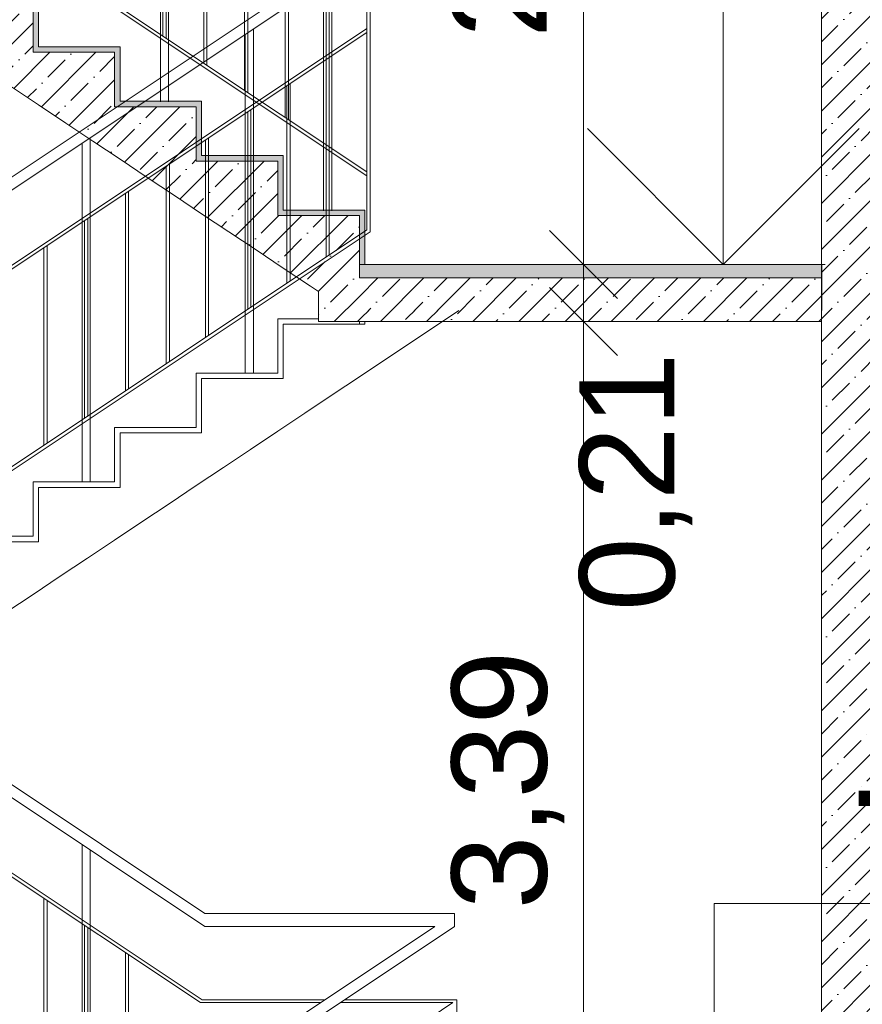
# Model space of a CAD drawing. Header units: millimetres. Extents: x -467606 to 1964440, y -17510 to 201584.
# Tile 34 of 43: x -440044 to -436945, y -1521 to 2100. Entities that reach past the tile are written whole.
import ezdxf

# ---------------------------------------------------------------- set-up
doc = ezdxf.new("R2010")
doc.units = ezdxf.units.MM
doc.header["$MEASUREMENT"] = 0
doc.set_wipeout_variables(frame=1)
doc.linetypes.add('Wipeout_Contour', pattern=[1000, 0, -1000])
for name, color, linetype, lineweight in [('0_Ном._пера__1', 7, 'Continuous', 0), ('0_Ном._пера__120', 7, 'Continuous', 0), ('АР-вертикальная связь - Лестница.АР_Ном._пера__1', 7, 'Continuous', 0), ('АР-вертикальная связь - Лестница.АР_Ном._пера__101', 252, 'Continuous', 0), ('АР-вертикальная связь - Лестница.АР_Ном._пера__120', 7, 'Continuous', 0), ('АР-вертикальная связь - Лестница.АР_Ном._пера__121', 255, 'Continuous', 30), ('АР-вертикальная связь - Лестница.АР_Ном._пера__21', 7, 'Continuous', 5), ('АР-Стены_внутренние_пилоны.АР_Ном._пера__1', 7, 'Continuous', 0), ('АР-Чертеж-Размеры.АР_Ном._пера__1', 7, 'Continuous', 0)]:
    doc.layers.add(name, color=color, linetype=linetype, lineweight=lineweight)
doc.layers.add('АР-вертикальная связь - Лестница.АР', color=7, linetype='Continuous')
doc.layers.add('АР-Чертеж-Размеры.АР', color=7, linetype='Continuous')
doc.layers.add('АР-вертикальная связь - Лестница.АР_Ном._пера__180', color=7, linetype='Continuous', lineweight=5, true_color=0xd6cda7)
doc.styles.add('РЎР“Р•РќР•Р\xa0Р\x98Р\xa0_РЎРўР\x98Р›Р¬_1', font='arial.ttf')
doc.dimstyles.new('СГЕНЕРИР_СТИЛЬ__2', dxfattribs={"dimtxt": 350, "dimasz": 237.5, "dimexe": 0.18, "dimexo": 300000, "dimgap": 0, "dimtad": 1, "dimlfac": 0.001, "dimzin": 0, "dimdsep": 46, "dimtxsty": 'РЎР“Р•РќР•Р\xa0Р\x98Р\xa0_РЎРўР\x98Р›Р¬_1', "dimblk": 'ARROWHEAD_6', "dimblk1": 'ARROWHEAD_6', "dimblk2": 'ARROWHEAD_6', "dimcen": 0.09, "dimclrd": 7, "dimclre": 7, "dimclrt": 7, "dimadec": 0, "dimazin": 0, "dimtfac": 1, "dimtdec": 4, "dimtmove": 0, "dimatfit": 3, "dimfxl": 1, "dimtolj": 1, "dimtzin": 0, "dimarcsym": 0})
doc.dimstyles.new('СГЕНЕРИР_СТИЛЬ__3', dxfattribs={"dimtxt": 350, "dimasz": 237.5, "dimexe": 0.18, "dimexo": 300000, "dimgap": 0, "dimtad": 1, "dimlfac": 0.001, "dimzin": 0, "dimdsep": 46, "dimtxsty": 'РЎР“Р•РќР•Р\xa0Р\x98Р\xa0_РЎРўР\x98Р›Р¬_1', "dimblk": 'ARROWHEAD_6', "dimblk1": 'ARROWHEAD_6', "dimblk2": 'ARROWHEAD_6', "dimcen": 0.09, "dimclrd": 7, "dimclre": 7, "dimclrt": 7, "dimadec": 0, "dimazin": 0, "dimtfac": 1, "dimtdec": 4, "dimtmove": 2, "dimatfit": 3, "dimfxl": 1, "dimtolj": 1, "dimtzin": 0, "dimarcsym": 0})
doc.dimstyles.new('СГЕНЕРИР_СТИЛЬ__4', dxfattribs={"dimtxt": 350, "dimasz": 237.5, "dimexe": 0.18, "dimexo": 300000, "dimgap": 0, "dimtad": 1, "dimtih": 1, "dimtoh": 1, "dimlfac": 0.001, "dimzin": 0, "dimdsep": 46, "dimtxsty": 'РЎР“Р•РќР•Р\xa0Р\x98Р\xa0_РЎРўР\x98Р›Р¬_1', "dimblk": 'ARROWHEAD_6', "dimblk1": 'ARROWHEAD_6', "dimblk2": 'ARROWHEAD_6', "dimcen": 0.09, "dimclrd": 7, "dimclre": 7, "dimclrt": 7, "dimadec": 0, "dimazin": 0, "dimtfac": 1, "dimtdec": 4, "dimtmove": 0, "dimatfit": 3, "dimfxl": 1, "dimtolj": 1, "dimtzin": 0, "dimarcsym": 0})
pattern_1 = [(45, (0, 0), (-84.852814, 84.852814), []), (45, (-42.43, 42.43), (-84.852814, 84.852814), [90, -30, 0, -30])]

# ---------------------------------------------------------------- blocks, each defined once
blk = doc.blocks.new('Линейный Размер_29_3', base_point=(-437456.3, 1200))
at = {"layer": 'АР-Чертеж-Размеры.АР_Ном._пера__1', "color": 7, "linetype": 'Continuous', "lineweight": 0}
for p, q in [((-437456.3, 1200), (-437456.3, 2450)), ((-437456.3, 2450), (-435221.2, 2450)), ((-437456.3, 1200), (-437956.3, 1700)), ((-436956.3, 1700), (-437456.3, 1200)), ((-437456.3, 1200), (-437831.3, 1200)), ((-437456.3, 1200), (-437081.3, 1200))]:
    blk.add_line(p, q, dxfattribs=at)
at = {"layer": 'АР-Чертеж-Размеры.АР_Ном._пера__1', "color": 7, "lineweight": 0, "insert": (-436956.3, 2550), "char_height": 500, "attachment_point": 7, "style": 'РЎР“Р•РќР•Р\xa0Р\x98Р\xa0_РЎРўР\x98Р›Р¬_1'}
blk.add_mtext('\\A1;{\\pql;\\fArial|b0|i0|c204|p0;\\W1.000000;+1,20}', dxfattribs=at)
blk = doc.blocks.new('Линейный Размер_35_3', base_point=(-437489.4, -2400))
at = {"layer": 'АР-Чертеж-Размеры.АР_Ном._пера__1', "color": 7, "linetype": 'Continuous', "lineweight": 0}
for p, q in [((-437489.4, -2400), (-437489.4, -1150)), ((-437489.4, -1150), (-435426.5, -1150)), ((-437489.4, -2400), (-437989.4, -1900)), ((-436989.4, -1900), (-437489.4, -2400)), ((-437489.4, -2400), (-437864.4, -2400)), ((-437489.4, -2400), (-437095, -2400))]:
    blk.add_line(p, q, dxfattribs=at)
at = {"layer": 'АР-Чертеж-Размеры.АР_Ном._пера__1', "color": 7, "lineweight": 0, "insert": (-436989.4, -1050), "char_height": 500, "attachment_point": 7, "style": 'РЎР“Р•РќР•Р\xa0Р\x98Р\xa0_РЎРўР\x98Р›Р¬_1'}
blk.add_mtext('\\A1;{\\pql;\\fArial|b0|i0|c204|p0;\\W1.000000;-2,40}', dxfattribs=at)
blk = doc.blocks.new('*D329')
at = {"layer": 'АР-Чертеж-Размеры.АР_Ном._пера__1', "color": 7, "linetype": 'Continuous', "lineweight": 0, "transparency": 16777216}
for p, q in [((-449955.3, -7442.7), (-449955.3, -6973.9)), ((-427785.2, -7442.7), (-427785.2, -6973.9)), ((-449830.3, -7083.3), (-450080.3, -7333.3)), ((-427660.2, -7083.3), (-427910.2, -7333.3)), ((-450142.8, -7208.3), (-449955.3, -7208.3)), ((-449955.3, -7208.3), (-427785.2, -7208.3))]:
    blk.add_line(p, q, dxfattribs=at)
at = {"layer": 'АР-Чертеж-Размеры.АР_Ном._пера__1', "color": 7, "lineweight": 0, "transparency": 16777216, "insert": (-439470.8, -7138.3), "char_height": 350, "attachment_point": 7, "style": 'РЎР“Р•РќР•Р\xa0Р\x98Р\xa0_РЎРўР\x98Р›Р¬_1'}
blk.add_mtext('\\A1;{\\pql;\\fArial|b0|i0|c204|p0;\\W1.000000;22,17}', dxfattribs=at)
blk = doc.blocks.new('ARROWHEAD_6')
at = {"color": 0, "linetype": 'Continuous', "lineweight": 0}
for p, q in [((-0.5, -0.5), (0.5, 0.5)), ((0, 0), (-1, 0))]:
    blk.add_line(p, q, dxfattribs=at)
blk = doc.blocks.new('*D573')
at = {"layer": 'АР-Чертеж-Размеры.АР_Ном._пера__1', "color": 7, "linetype": 'Continuous', "lineweight": 0, "transparency": 16777216}
for p, q in [((-437970.7, -2400), (-437970.7, 990)), ((-438095.7, -2275), (-437845.7, -2525)), ((-437736.4, -2400), (-438205.1, -2400)), ((-437970.7, -2610), (-437970.7, -2400)), ((-438095.7, -2485), (-437845.7, -2735)), ((-437736.4, -2610), (-438205.1, -2610)), ((-437970.7, -4600), (-437970.7, -2610))]:
    blk.add_line(p, q, dxfattribs=at)
blk = doc.blocks.new('*D574')
at = {"layer": 'АР-Чертеж-Размеры.АР_Ном._пера__1', "color": 7, "linetype": 'Continuous', "lineweight": 0, "transparency": 16777216}
for p, q in [((-438095.7, 1115), (-437845.7, 865)), ((-437970.7, -2400), (-437970.7, 990)), ((-438095.7, -2275), (-437845.7, -2525))]:
    blk.add_line(p, q, dxfattribs=at)
at = {"layer": 'АР-Чертеж-Размеры.АР_Ном._пера__1', "color": 7, "lineweight": 0, "transparency": 16777216, "char_height": 350, "attachment_point": 7, "rotation": 90, "style": 'РЎР“Р•РќР•Р\xa0Р\x98Р\xa0_РЎРўР\x98Р›Р¬_1'}
for s, insert in [('\\A1;{\\pql;\\fArial|b0|i0|c204|p0;\\W1.000000;0,21}', (-437570.7, -75.5)), ('\\A1;{\\pql;\\fArial|b0|i0|c204|p0;\\W1.000000;3,39}', (-438040.7, -1172.1))]:
    blk.add_mtext(s, dxfattribs=dict(at, insert=insert))
blk = doc.blocks.new('*D575')
at = {"layer": 'АР-Чертеж-Размеры.АР_Ном._пера__1', "color": 7, "linetype": 'Continuous', "lineweight": 0, "transparency": 16777216}
for p, q in [((-438095.7, 1325), (-437845.7, 1075)), ((-437970.7, 990), (-437970.7, 1200)), ((-438095.7, 1115), (-437845.7, 865)), ((-437736.4, 990), (-438205.1, 990)), ((-437970.7, -2400), (-437970.7, 990))]:
    blk.add_line(p, q, dxfattribs=at)
blk = doc.blocks.new('*D576')
at = {"layer": 'АР-Чертеж-Размеры.АР_Ном._пера__1', "color": 7, "linetype": 'Continuous', "lineweight": 0, "transparency": 16777216}
for p, q in [((-437970.7, 3800), (-437970.7, 4010.1)), ((-438095.7, 3925), (-437845.7, 3675)), ((-437970.7, 3905.1), (-437766.1, 3673.1)), ((-437736.4, 3800), (-438205.1, 3800)), ((-437970.7, 1200), (-437970.7, 3800)), ((-437766.1, 3673.1), (-437766.1, 3662.4)), ((-438095.7, 1325), (-437845.7, 1075)), ((-437736.4, 1200), (-438205.1, 1200)), ((-437970.7, 990), (-437970.7, 1200))]:
    blk.add_line(p, q, dxfattribs=at)
at = {"layer": 'АР-Чертеж-Размеры.АР_Ном._пера__1', "color": 7, "lineweight": 0, "transparency": 16777216, "char_height": 350, "attachment_point": 7, "rotation": 90, "style": 'РЎР“Р•РќР•Р\xa0Р\x98Р\xa0_РЎРўР\x98Р›Р¬_1'}
for s, insert in [('\\A1;{\\pql;\\fArial|b0|i0|c204|p0;\\W1.000000;0,21}', (-437366.1, 2678.2)), ('\\A1;{\\pql;\\fArial|b0|i0|c204|p0;\\W1.000000;2,60}', (-438040.7, 2032.9))]:
    blk.add_mtext(s, dxfattribs=dict(at, insert=insert))

msp = doc.modelspace()

# ---------------------------------------------------------------- hatches: boundary and pattern name
at = {"layer": 'АР-вертикальная связь - Лестница.АР_Ном._пера__180', "linetype": 'Continuous', "lineweight": 0, "true_color": 0x353329}
for points in [[(-439974.95, 2180), (-439994.95, 2180), (-439994.95, 2000), (-439974.95, 2000)], [(-439674.95, 1980), (-439674.95, 2000), (-439994.95, 2000), (-439994.95, 1980)], [(-439674.95, 1980), (-439694.95, 1980), (-439694.95, 1800), (-439674.95, 1800)], [(-439374.95, 1780), (-439374.95, 1800), (-439694.95, 1800), (-439694.95, 1780)], [(-439374.95, 1780), (-439394.95, 1780), (-439394.95, 1600), (-439374.95, 1600)], [(-439074.95, 1580), (-439074.95, 1600), (-439394.95, 1600), (-439394.95, 1580)], [(-439074.95, 1580), (-439094.95, 1580), (-439094.95, 1400), (-439074.95, 1400)], [(-438774.95, 1380), (-438774.95, 1400), (-439094.95, 1400), (-439094.95, 1380)], [(-438774.95, 1380), (-438794.95, 1380), (-438794.95, 1200), (-438774.95, 1200)], [(-437095.023, 1149.998), (-438794.95, 1149.998), (-438794.95, 1200), (-437095.023, 1200)]]:
    msp.add_hatch(color=250, dxfattribs=at).paths.add_polyline_path(points)
at = {"layer": 'АР-Стены_внутренние_пилоны.АР_Ном._пера__1', "linetype": 'Continuous', "lineweight": 0}
h = msp.add_hatch(dxfattribs=at)
h.set_pattern_fill('ЖЕЛЕЗОБЕТОН__PROJECT__0003', style=0, pattern_type=2)
h.set_pattern_definition(pattern_1)
h.paths.add_polyline_path([(-437094.924, 3800), (-436894.924, 3800), (-436894.924, -4799.999), (-437094.924, -4799.999)])

# ---------------------------------------------------------------- linework, layer by layer
at = {"layer": '0_Ном._пера__1', "color": 7, "linetype": 'Continuous', "lineweight": 0}
for p, q in [((-438445.411, -1186.667), (-439363.554, -1186.667)), ((-438445.411, -1186.667), (-438445.411, -1234.741)), ((-438517.522, -1234.741), (-439363.554, -1234.741)), ((-438937.762, -1514.901), (-439379.585, -1514.901)), ((-438922.762, -1504.901), (-439372.952, -1504.901)), ((-438451.012, -1514.901), (-438865.651, -1514.901)), ((-438436.012, -1504.901), (-438850.651, -1504.901))]:
    msp.add_line(p, q, dxfattribs=at)
at = {"layer": '0_Ном._пера__120', "color": 7, "linetype": 'Continuous', "lineweight": 0}
for p, q in [((-438767.401, 1525.648), (-441155.55, 3117.748)), ((-438767.401, 1540.07), (-441143.7, 3124.27)), ((-441755.551, 400), (-438795.551, 2373.333)), ((-441713.497, 379.962), (-438755.551, 2351.926)), ((-441755.551, 75.5), (-438767.401, 2067.601)), ((-441743.702, 68.978), (-438767.401, 2053.178)), ((-441743.702, -657.493), (-438767.401, 1326.708)), ((-441738.736, -668.605), (-438755.551, 1320.185)), ((-439784.551, -2127.501), (-438445.411, -1234.741)), ((-439784.551, -2079.427), (-438517.522, -1234.741)), ((-441465.411, -3524.5), (-438451.012, -1514.901))]:
    msp.add_line(p, q, dxfattribs=at)
for points in [[(-439526.553, 3063.491), (-439526.553, 1797.563)], [(-439496.553, 3043.491), (-439496.553, 1797.563)], [(-439517.551, 2040.171), (-439517.551, 2766.642)], [(-439505.702, 2032.271), (-439505.702, 2758.742)], [(-439367.401, 1940.07), (-439367.401, 2666.541)], [(-439355.551, 1932.171), (-439355.551, 2658.642)], [(-438926.549, 2663.488), (-438926.549, 1397.563)], [(-438896.549, 2643.488), (-438896.549, 1397.563)], [(-439217.401, 1840.07), (-439217.401, 2566.541)], [(-439205.551, 1832.171), (-439205.551, 2558.642)], [(-439067.401, 1740.07), (-439067.401, 2466.541)], [(-439055.551, 1732.171), (-439055.551, 2458.642)], [(-438917.551, 1640.171), (-438917.551, 2366.642)], [(-438905.702, 1632.271), (-438905.702, 2358.742)], [(-438767.401, 1326.708), (-438767.401, 2266.541)], [(-438755.551, 1320.185), (-438755.551, 2273.064)], [(-439184.551, 2065.926), (-439184.551, 800)], [(-439214.551, 2045.926), (-439214.551, 800)], [(-438905.702, 1234.507), (-438905.702, 1960.978)], [(-438917.551, 1226.607), (-438917.551, 1953.078)], [(-439061.551, 1130.607), (-439061.551, 1857.078)], [(-439049.702, 1138.507), (-439049.702, 1864.978)], [(-439205.551, 1034.607), (-439205.551, 1761.078)], [(-439193.702, 1042.507), (-439193.702, 1768.978)], [(-439784.551, 1665.926), (-439784.551, 400)], [(-439814.551, 1645.926), (-439814.551, 400)], [(-439361.401, 930.708), (-439361.401, 1657.178)], [(-439349.551, 938.607), (-439349.551, 1665.078)], [(-439505.401, 834.708), (-439505.401, 1561.178)], [(-439493.551, 842.607), (-439493.551, 1569.078)], [(-439655.401, 734.708), (-439655.401, 1461.178)], [(-439643.551, 742.607), (-439643.551, 1469.078)], [(-439805.401, 634.708), (-439805.401, 1361.178)], [(-439793.551, 642.607), (-439793.551, 1369.078)], [(-439943.702, 542.507), (-439943.702, 1268.978)], [(-439955.551, 534.607), (-439955.551, 1261.078)], [(-439955.403, -1857.493), (-439955.403, -1131.022)], [(-439943.554, -1865.393), (-439943.554, -1138.922)], [(-439805.554, -1957.393), (-439805.554, -1230.922)], [(-439793.704, -1965.292), (-439793.704, -1238.822)], [(-439655.403, -2057.493), (-439655.403, -1331.022)], [(-439643.554, -2079.815), (-439643.554, -1338.922)], [(-438436.012, -2260.216), (-438436.012, -1504.901)]]:
    msp.add_lwpolyline(points, dxfattribs=at)
at = {"layer": 'АР-вертикальная связь - Лестница.АР_Ном._пера__1', "color": 7, "linetype": 'Continuous', "lineweight": 0, "flags": 128}
msp.add_lwpolyline([(-437095.023, 1149.998), (-438794.95, 1149.998), (-438794.95, 1200), (-437095.023, 1200)], close=True, dxfattribs=at)
at = {"layer": 'АР-вертикальная связь - Лестница.АР_Ном._пера__120', "color": 7, "linetype": 'Continuous', "lineweight": 0}
for p, q in [((-439974.95, 2180), (-439974.95, 2000)), ((-439674.95, 2000), (-439974.95, 2000)), ((-439674.95, 2000), (-439674.95, 1980)), ((-439674.95, 1980), (-439674.95, 1800)), ((-439374.95, 1800), (-439674.95, 1800)), ((-439374.95, 1800), (-439374.95, 1780)), ((-439374.95, 1780), (-439374.95, 1600)), ((-439074.95, 1600), (-439374.95, 1600)), ((-439074.95, 1600), (-439074.95, 1580)), ((-439074.95, 1580), (-439074.95, 1400)), ((-438774.95, 1400), (-439074.95, 1400)), ((-438774.95, 1400), (-438774.95, 1380)), ((-438774.95, 1380), (-438774.95, 1200)), ((-438774.95, 1200), (-438794.95, 1200))]:
    msp.add_line(p, q, dxfattribs=at)
at = {"layer": 'АР-вертикальная связь - Лестница.АР_Ном._пера__121', "color": 255, "linetype": 'Continuous', "lineweight": 30}
msp.add_line((-437095.023, 1200), (-437095.023, 1030), dxfattribs=at)
at = {"layer": 'АР-вертикальная связь - Лестница.АР_Ном._пера__21', "color": 7, "linetype": 'Continuous', "lineweight": 5}
for p, q in [((-439694.95, 1980), (-439994.95, 1980)), ((-439394.95, 1780), (-439694.95, 1780)), ((-439094.95, 1580), (-439394.95, 1580)), ((-438794.95, 1380), (-439094.95, 1380)), ((-438794.95, 1380), (-438794.95, 1200)), ((-438794.95, 1200), (-438794.95, 1149.998)), ((-437095.023, 1149.998), (-438794.95, 1149.998))]:
    msp.add_line(p, q, dxfattribs=at)
at = {"layer": 'АР-вертикальная связь - Лестница.АР_Ном._пера__21', "color": 7, "linetype": 'Continuous', "lineweight": 5, "flags": 128}
for points in [[(-441195.367, 2600), (-441074.95, 2519.722), (-440974.95, 2453.056), (-440874.95, 2386.389), (-440774.95, 2319.722), (-440674.95, 2253.056), (-440574.95, 2186.389), (-440474.95, 2119.722), (-440374.95, 2053.056), (-440274.95, 1986.389), (-440174.95, 1919.722), (-440074.95, 1853.056), (-439974.95, 1786.389), (-439874.95, 1719.722), (-439774.95, 1653.056), (-439674.95, 1586.389), (-439574.95, 1519.722), (-439474.95, 1453.056), (-439374.95, 1386.389), (-439274.95, 1319.722), (-439174.95, 1253.056), (-439074.95, 1186.389), (-438974.95, 1119.722), (-438944.95, 1099.722)], [(-439994.95, 2180), (-439994.95, 2000), (-439994.95, 1980)], [(-439694.95, 1980), (-439694.95, 1800), (-439694.95, 1780)], [(-439394.95, 1780), (-439394.95, 1600), (-439394.95, 1580)], [(-439094.95, 1580), (-439094.95, 1400), (-439094.95, 1380)]]:
    msp.add_lwpolyline(points, dxfattribs=at)
at = {"layer": 'АР-Стены_внутренние_пилоны.АР_Ном._пера__1', "color": 7, "linetype": 'Continuous', "lineweight": 0, "flags": 128}
msp.add_lwpolyline([(-437094.924, 3800), (-436894.924, 3800), (-436894.924, -4799.999), (-437094.924, -4799.999)], close=True, dxfattribs=at)

# ---------------------------------------------------------------- block references
at = {"layer": 'АР-Чертеж-Размеры.АР', "color": 7, "linetype": 'Continuous', "lineweight": 0}
for name, p in [('Линейный Размер_29_3', (-437456.254, 1200)), ('Линейный Размер_35_3', (-437489.423, -2400))]:
    msp.add_blockref(name, p, dxfattribs=at)

# ---------------------------------------------------------------- dimensions: what is measured, and where the dimension line sits
for base, p1, p2, picture, middle in [((-437970.733, 1200), (-437234.263, 989.998), (-437234.263, 1200), '*D575', (-437745.733, 377.584)), ((-437970.733, -2400), (-437234.263, -2610), (-437234.263, -2400), '*D573', (-437745.733, -3234.257))]:
    dim = msp.add_linear_dim(base=base, p1=p1, p2=p2, angle=90, dimstyle='СГЕНЕРИР_СТИЛЬ__3', dxfattribs=at)
    dim.commit()
    dim.dimension.update_dxf_attribs({"geometry": picture, "text_midpoint": middle, "dimtype": 160, "text_rotation": 90})

# ---------------------------------------------------------------- next in the draw order: wipeouts: each hides what was drawn before it
at = {"color": 254, "linetype": 'Wipeout_Contour', "lineweight": 0, "ltscale": 1760539.970858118}
msp.add_wipeout([(-440294.952, 200), (-440294.952, 180), (-439974.952, 180), (-439974.952, 200)], dxfattribs=at).dxf.layer = 'АР-вертикальная связь - Лестница.АР'

# ---------------------------------------------------------------- next in the draw order: wipeouts: each hides what was drawn before it
at = {"color": 254, "linetype": 'Wipeout_Contour', "lineweight": 0, "ltscale": 1759940.225453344}
msp.add_wipeout([(-439994.952, 380), (-439994.952, 200), (-439974.952, 200), (-439974.952, 380)], dxfattribs=at).dxf.layer = 'АР-вертикальная связь - Лестница.АР'

# ---------------------------------------------------------------- next in the draw order: wipeouts: each hides what was drawn before it
at = {"color": 254, "linetype": 'Wipeout_Contour', "lineweight": 0, "ltscale": 1759340.498431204}
msp.add_wipeout([(-439674.952, 380), (-439674.952, 400), (-439994.952, 400), (-439994.952, 380)], dxfattribs=at).dxf.layer = 'АР-вертикальная связь - Лестница.АР'

# ---------------------------------------------------------------- next in the draw order: wipeouts: each hides what was drawn before it
at = {"color": 254, "linetype": 'Wipeout_Contour', "lineweight": 0, "ltscale": 1758740.935338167}
msp.add_wipeout([(-439694.952, 580), (-439694.952, 400), (-439674.952, 400), (-439674.952, 580)], dxfattribs=at).dxf.layer = 'АР-вертикальная связь - Лестница.АР'

# ---------------------------------------------------------------- next in the draw order: wipeouts: each hides what was drawn before it
at = {"color": 254, "linetype": 'Wipeout_Contour', "lineweight": 0, "ltscale": 1758141.390755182}
msp.add_wipeout([(-439374.952, 580), (-439374.952, 600), (-439694.952, 600), (-439694.952, 580)], dxfattribs=at).dxf.layer = 'АР-вертикальная связь - Лестница.АР'

# ---------------------------------------------------------------- next in the draw order: wipeouts: each hides what was drawn before it
at = {"color": 254, "linetype": 'Wipeout_Contour', "lineweight": 0, "ltscale": 1757542.010337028}
msp.add_wipeout([(-439394.952, 780), (-439394.952, 600), (-439374.952, 600), (-439374.952, 780)], dxfattribs=at).dxf.layer = 'АР-вертикальная связь - Лестница.АР'

# ---------------------------------------------------------------- next in the draw order: wipeouts: each hides what was drawn before it
at = {"color": 254, "linetype": 'Wipeout_Contour', "lineweight": 0, "ltscale": 12321449.60878046}
msp.add_wipeout([(-441774.952, -1000), (-441474.535, -1000), (-438429.535, 1030), (-438774.951, 1030), (-438774.952, 980), (-438794.95, 980), (-438794.95, 900), (-438944.95, 900), (-438944.95, 980), (-439074.952, 980), (-439074.952, 780), (-439374.952, 780), (-439374.952, 580), (-439674.952, 580), (-439674.952, 380), (-439974.952, 380), (-439974.952, 180), (-440274.952, 180), (-440274.952, -20), (-440574.952, -20), (-440574.952, -220), (-440874.952, -220), (-440874.952, -420), (-441174.952, -420), (-441174.952, -620), (-441474.952, -620), (-441474.952, -820), (-441774.952, -820)], dxfattribs=at).dxf.layer = 'АР-вертикальная связь - Лестница.АР'

# ---------------------------------------------------------------- next in the draw order: linework, layer by layer
at = {"layer": '0_Ном._пера__120', "color": 7, "linetype": 'Continuous', "lineweight": 0}
for p, q in [((-439363.554, -1186.667), (-441713.497, 379.962)), ((-439363.554, -1234.741), (-441755.551, 359.924)), ((-439379.585, -1514.901), (-441743.702, 61.177)), ((-439372.952, -1504.901), (-441738.736, 72.288))]:
    msp.add_line(p, q, dxfattribs=at)
for points in [[(-439814.551, -934.075), (-439814.551, -2200)], [(-439784.551, -954.075), (-439784.551, -2200)]]:
    msp.add_lwpolyline(points, dxfattribs=at)
at = {"layer": 'АР-вертикальная связь - Лестница.АР_Ном._пера__1', "color": 7, "linetype": 'Continuous', "lineweight": 0}
for p, q in [((-438894.952, 719.722), (-438794.952, 786.389)), ((-438994.952, 653.056), (-438894.952, 719.722)), ((-439094.952, 586.389), (-438994.952, 653.056)), ((-439674.952, 380), (-439674.952, 580)), ((-439374.952, 580), (-439674.952, 580)), ((-439194.952, 519.722), (-439094.952, 586.389)), ((-439294.952, 453.056), (-439194.952, 519.722)), ((-439394.952, 386.389), (-439294.952, 453.056)), ((-439974.952, 180), (-439974.952, 380)), ((-439674.952, 380), (-439974.952, 380)), ((-439494.952, 319.722), (-439394.952, 386.389)), ((-439594.952, 253.056), (-439494.952, 319.722)), ((-439694.952, 186.389), (-439594.952, 253.056)), ((-439794.952, 119.722), (-439694.952, 186.389)), ((-439974.952, 180), (-440274.952, 180)), ((-439894.952, 53.056), (-439794.952, 119.722)), ((-439994.952, -13.611), (-439894.952, 53.056)), ((-440094.952, -80.278), (-439994.952, -13.611))]:
    msp.add_line(p, q, dxfattribs=at)
at = {"layer": 'АР-вертикальная связь - Лестница.АР_Ном._пера__120', "color": 7, "linetype": 'Continuous', "lineweight": 0}
for p, q in [((-439394.952, 600), (-439694.952, 600)), ((-439694.952, 580), (-439694.952, 600)), ((-439694.952, 400), (-439694.952, 580)), ((-439374.952, 580), (-439674.952, 580)), ((-439694.952, 400), (-439994.952, 400)), ((-439994.952, 380), (-439994.952, 400)), ((-439994.952, 200), (-439994.952, 380)), ((-439674.952, 380), (-439974.952, 380)), ((-439994.952, 200), (-440294.952, 200))]:
    msp.add_line(p, q, dxfattribs=at)

# ---------------------------------------------------------------- next in the draw order: dimensions: what is measured, and where the dimension line sits
at = {"layer": 'АР-Чертеж-Размеры.АР', "color": 7, "linetype": 'Continuous', "lineweight": 0}
for base, p1, p2, picture, middle in [((-437970.733, 3800), (-437234.263, 1200), (-438251.272, 3800), '*D576', (-438215.733, 2485.993)), ((-437970.733, 989.998), (-437234.263, -2400), (-437234.263, 989.998), '*D574', (-438215.733, -719.008))]:
    dim = msp.add_linear_dim(base=base, p1=p1, p2=p2, angle=90, dimstyle='СГЕНЕРИР_СТИЛЬ__2', dxfattribs=at)
    dim.commit()
    dim.dimension.update_dxf_attribs({"geometry": picture, "text_midpoint": middle, "dimtype": 160, "text_rotation": 90})

# ---------------------------------------------------------------- next in the draw order: wipeouts: each hides what was drawn before it
at = {"color": 254, "linetype": 'Wipeout_Contour', "lineweight": 0, "ltscale": 1755144.271485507}
msp.add_wipeout([(-438794.95, 980), (-438774.952, 980), (-438774.952, 1000), (-438794.95, 1000)], dxfattribs=at).dxf.layer = 'АР-вертикальная связь - Лестница.АР'
at = {"color": 254, "linetype": 'Wipeout_Contour', "lineweight": 0, "ltscale": 1756942.648576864}
msp.add_wipeout([(-439394.952, 780), (-439074.952, 780), (-439074.952, 800), (-439394.952, 800)], dxfattribs=at).dxf.layer = 'АР-вертикальная связь - Лестница.АР'

# ---------------------------------------------------------------- next in the draw order: hatches: boundary and pattern name
at = {"layer": 'АР-вертикальная связь - Лестница.АР_Ном._пера__101', "linetype": 'Continuous', "lineweight": 0}
h = msp.add_hatch(dxfattribs=at)
h.set_pattern_fill('ЖЕЛЕЗОБЕТОН__PROJECT__0003', color=252, style=0, pattern_type=2)
h.set_pattern_definition(pattern_1)
h.paths.add_polyline_path([(-437095.023, 1149.998), (-438794.95, 1149.998), (-438794.95, 989.998), (-437095.023, 989.998)])

# ---------------------------------------------------------------- next in the draw order: linework, layer by layer
at = {"layer": 'АР-вертикальная связь - Лестница.АР_Ном._пера__1', "color": 7, "linetype": 'Continuous', "lineweight": 0}
for p in [(-439374.952, 580), (-439074.952, 780)]:
    msp.add_line(p, (-439374.952, 780), dxfattribs=at)
at = {"layer": 'АР-вертикальная связь - Лестница.АР_Ном._пера__120', "color": 7, "linetype": 'Continuous', "lineweight": 0}
for p, q in [((-439394.952, 780), (-439394.952, 800)), ((-439394.952, 600), (-439394.952, 780)), ((-439074.952, 780), (-439374.952, 780))]:
    msp.add_line(p, q, dxfattribs=at)

# ---------------------------------------------------------------- next in the draw order: wipeouts: each hides what was drawn before it
at = {"color": 254, "linetype": 'Wipeout_Contour', "lineweight": 0, "ltscale": 1756343.451217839}
msp.add_wipeout([(-439094.952, 980), (-439094.952, 800), (-439074.952, 800), (-439074.952, 980)], dxfattribs=at).dxf.layer = 'АР-вертикальная связь - Лестница.АР'

# ---------------------------------------------------------------- next in the draw order: linework, layer by layer
at = {"layer": 'АР-вертикальная связь - Лестница.АР_Ном._пера__120', "color": 7, "linetype": 'Continuous', "lineweight": 0}
for p, q in [((-439094.952, 800), (-439394.952, 800)), ((-439074.952, 780), (-439074.952, 800))]:
    msp.add_line(p, q, dxfattribs=at)

# ---------------------------------------------------------------- next in the draw order: wipeouts: each hides what was drawn before it
at = {"color": 254, "linetype": 'Wipeout_Contour', "lineweight": 0, "ltscale": 1756084.269111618}
msp.add_wipeout([(-439094.952, 1000), (-439094.952, 980), (-438944.95, 980), (-438944.95, 1000)], dxfattribs=at).dxf.layer = 'АР-вертикальная связь - Лестница.АР'

# ---------------------------------------------------------------- next in the draw order: hatches: boundary and pattern name
at = {"layer": 'АР-вертикальная связь - Лестница.АР_Ном._пера__101', "linetype": 'Continuous', "lineweight": 0}
h = msp.add_hatch(dxfattribs=at)
h.set_pattern_fill('ЖЕЛЕЗОБЕТОН__PROJECT__0003', color=252, style=0, pattern_type=2)
h.set_pattern_definition(pattern_1)
h.paths.add_polyline_path([(-440894.95, 2750), (-441194.95, 2750), (-441194.95, 2599.722), (-441174.95, 2586.389), (-441074.95, 2519.722), (-440974.95, 2453.056), (-440874.95, 2386.389), (-440774.95, 2319.722), (-440674.95, 2253.056), (-440574.95, 2186.389), (-440474.95, 2119.722), (-440374.95, 2053.056), (-440274.95, 1986.389), (-440174.95, 1919.722), (-440074.95, 1853.056), (-439974.95, 1786.389), (-439874.95, 1719.722), (-439774.95, 1653.056), (-439674.95, 1586.389), (-439574.95, 1519.722), (-439474.95, 1453.056), (-439374.95, 1386.389), (-439274.95, 1319.722), (-439174.95, 1253.056), (-439074.95, 1186.389), (-438974.95, 1119.722), (-438944.95, 1099.722), (-438944.95, 990), (-438794.95, 990), (-438794.95, 1380), (-439094.95, 1380), (-439094.95, 1580), (-439394.95, 1580), (-439394.95, 1780), (-439694.95, 1780), (-439694.95, 1980), (-439994.95, 1980), (-439994.95, 2180), (-440294.95, 2180), (-440294.95, 2380), (-440594.95, 2380), (-440594.95, 2580), (-440894.95, 2580)])

# ---------------------------------------------------------------- next in the draw order: linework, layer by layer
at = {"layer": 'АР-вертикальная связь - Лестница.АР_Ном._пера__1', "color": 7, "linetype": 'Continuous', "lineweight": 0}
msp.add_line((-438944.95, 980), (-439074.952, 980), dxfattribs=at)
at = {"layer": 'АР-вертикальная связь - Лестница.АР_Ном._пера__120', "color": 7, "linetype": 'Continuous', "lineweight": 0}
for p, q in [((-438944.95, 1000), (-439094.952, 1000)), ((-439094.952, 980), (-439094.952, 1000)), ((-439094.952, 800), (-439094.952, 980)), ((-439074.952, 980), (-439074.952, 800))]:
    msp.add_line(p, q, dxfattribs=at)
at = {"layer": 'АР-вертикальная связь - Лестница.АР_Ном._пера__21', "color": 7, "linetype": 'Continuous', "lineweight": 5}
msp.add_line((-438944.95, 1099.722), (-438944.95, 990), dxfattribs=at)

# ---------------------------------------------------------------- next in the draw order: wipeouts: each hides what was drawn before it
at = {"color": 254, "linetype": 'Wipeout_Contour', "lineweight": 0, "ltscale": 1755144.228782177}
msp.add_wipeout([(-438794.952, 990), (-438794.952, 980), (-438774.952, 980), (-438774.952, 990)], dxfattribs=at).dxf.layer = 'АР-вертикальная связь - Лестница.АР'

# ---------------------------------------------------------------- next in the draw order: linework, layer by layer
at = {"layer": 'АР-вертикальная связь - Лестница.АР_Ном._пера__1', "color": 7, "linetype": 'Continuous', "lineweight": 0}
msp.add_line((-438429.535, 1030), (-438794.952, 786.389), dxfattribs=at)
at = {"layer": 'АР-вертикальная связь - Лестница.АР_Ном._пера__1', "color": 7, "linetype": 'Continuous', "lineweight": 0, "flags": 128}
msp.add_lwpolyline([(-438794.952, 990), (-438794.952, 980), (-438774.952, 980), (-438774.952, 990)], close=True, dxfattribs=at)
at = {"layer": 'АР-вертикальная связь - Лестница.АР_Ном._пера__120', "color": 7, "linetype": 'Continuous', "lineweight": 0}
for q in [(-439074.952, 980), (-438794.95, 980), (-438774.952, 990)]:
    msp.add_line((-438774.952, 980), q, dxfattribs=at)
at = {"layer": 'АР-вертикальная связь - Лестница.АР_Ном._пера__21', "color": 7, "linetype": 'Continuous', "lineweight": 5}
msp.add_line((-437095.023, 990), (-438944.95, 990), dxfattribs=at)

# ---------------------------------------------------------------- next in the draw order: dimensions: what is measured, and where the dimension line sits
at = {"layer": 'АР-Чертеж-Размеры.АР', "color": 7, "linetype": 'Continuous', "lineweight": 0}
dim = msp.add_linear_dim(base=(-427785.2, -7208.306), p1=(-449955.322, 3968.351), p2=(-427785.2, 3968.351), dimstyle='СГЕНЕРИР_СТИЛЬ__4', dxfattribs=at)
dim.commit()
dim.dimension.update_dxf_attribs({"geometry": '*D329', "text_midpoint": (-438884.564, -6963.306), "dimtype": 160})

doc.saveas('drawing.dxf')
